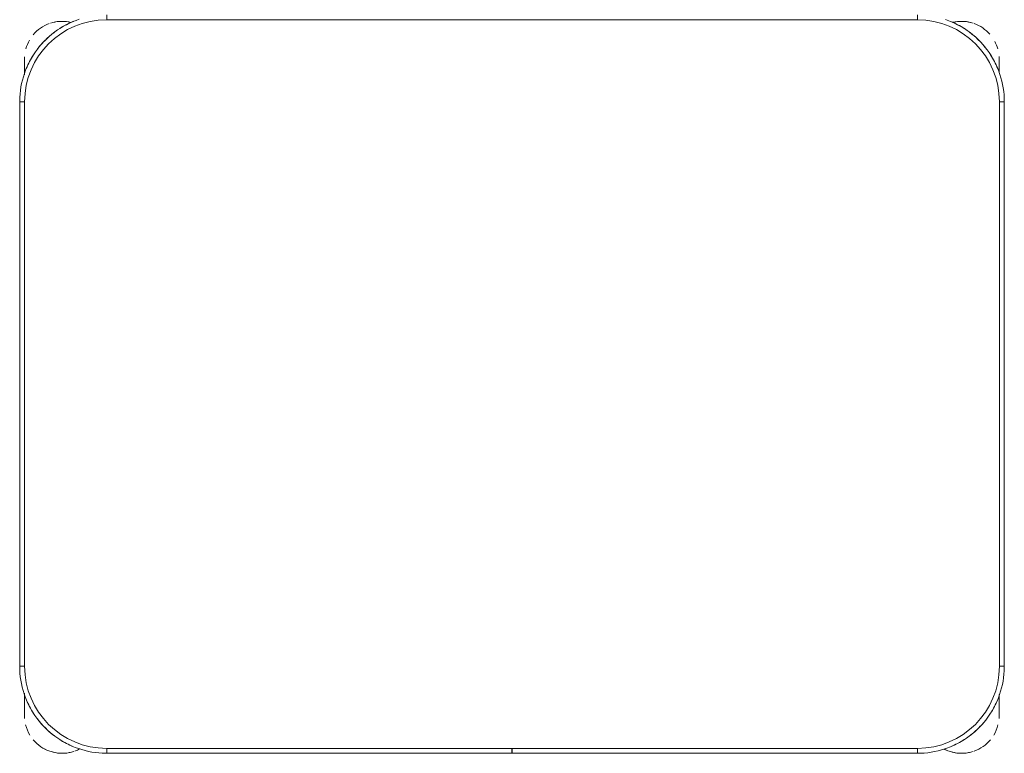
# Model space of a CAD drawing. Header units: metres. Extents: x 3 to 42.2, y -72.9 to -48.7.
# Tile 118 of 189: x 36.75 to 37.35, y -55.031 to -54.584. Entities that reach past the tile are written whole.
import ezdxf

# ---------------------------------------------------------------- set-up
doc = ezdxf.new("R2010")
doc.units = ezdxf.units.M
doc.layers.add('I-FURN', color=7, linetype='Continuous', lineweight=18)

# ---------------------------------------------------------------- blocks, each defined once
blk = doc.blocks.new('ConjuntoParaAlunoTamanho6 - CJA06_ConjuntoParaAlunoTamanho6-V15-1PAV')
at = {"layer": 'I-FURN', "color": 253, "true_color": 0xaaaaaa}
for p, q in [((-0.247, 0.06497), (-0.247, 0.06197)), ((0.247, 0.06497), (0.247, 0.06197)), ((-0.29713, 0.03797), (-0.29713, 0.02828)), ((-0.29713, 0.02878), (-0.29713, 0.03797)), ((0.29687, 0.03797), (0.29687, 0.02961)), ((0.29687, 0.03299), (0.29687, 0.03797)), ((-0.3, 0.01197), (-0.3, -0.33203)), ((-0.3, 0.01197), (-0.297, 0.01197)), ((-0.3, 0.01197), (-0.3, -0.33203)), ((0.3, 0.01197), (0.297, 0.01197)), ((0.3, -0.33203), (0.3, 0.01197)), ((0.3, -0.33203), (0.3, 0.01197)), ((-0.3, -0.33203), (-0.297, -0.33203)), ((0.3, -0.33203), (0.297, -0.33203)), ((-0.29713, -0.34835), (-0.29713, -0.35394)), ((-0.29713, -0.34868), (-0.29713, -0.36203)), ((0.29687, -0.35394), (0.29687, -0.3492)), ((0.29687, -0.36203), (0.29687, -0.34961)), ((-0.29713, -0.35705), (-0.29713, -0.36203)), ((0.29687, -0.36203), (0.29687, -0.35705)), ((-0.247, -0.38503), (-0.247, -0.38203)), ((-0.00005, -0.38203), (-0.00005, -0.38503)), ((0.00005, -0.38503), (0.00005, -0.38203)), ((0.247, -0.38503), (0.247, -0.38203)), ((-0.247, -0.38503), (-0.00005, -0.38503)), ((-0.247, -0.38503), (-0.00005, -0.38503)), ((0.00005, -0.38503), (0.247, -0.38503)), ((0.00005, -0.38503), (0.247, -0.38503))]:
    blk.add_line(p, q, dxfattribs=at)
at = {"layer": 'I-FURN', "color": 253, "true_color": 0xaaaaaa, "flags": 128}
for points in [[(-0.26367, 0.06228), (-0.26567, 0.06157), (-0.26764, 0.06078), (-0.26957, 0.05992), (-0.27147, 0.05898), (-0.27333, 0.05796), (-0.27515, 0.05687), (-0.27693, 0.05571), (-0.27865, 0.05448), (-0.28033, 0.05318), (-0.28195, 0.05181), (-0.28351, 0.05038), (-0.28502, 0.04889), (-0.28647, 0.04734), (-0.28785, 0.04574), (-0.28917, 0.04407), (-0.29042, 0.04236), (-0.2916, 0.0406), (-0.29271, 0.0388), (-0.29374, 0.03695), (-0.29471, 0.03506), (-0.29559, 0.03313), (-0.2964, 0.03117), (-0.29713, 0.02918), (-0.29777, 0.02716), (-0.29834, 0.02512), (-0.29883, 0.02306), (-0.29923, 0.02097), (-0.29955, 0.01888), (-0.29978, 0.01677), (-0.29993, 0.01466), (-0.3, 0.01254), (-0.3, 0.01197)], [(0.247, 0.06197), (0.1235, 0.06197), (0, 0.06197), (-0.1235, 0.06197), (-0.247, 0.06197)], [(-0.247, 0.06197), (-0.1235, 0.06197), (0, 0.06197), (0.1235, 0.06197), (0.247, 0.06197)], [(0.3, 0.01197), (0.29996, 0.01409), (0.29983, 0.0162), (0.29962, 0.01831), (0.29932, 0.02041), (0.29894, 0.0225), (0.29848, 0.02456), (0.29794, 0.02661), (0.29731, 0.02864), (0.2966, 0.03064), (0.29582, 0.03261), (0.29495, 0.03454), (0.29401, 0.03644), (0.29299, 0.0383), (0.2919, 0.04012), (0.29074, 0.04189), (0.28951, 0.04362), (0.28821, 0.04529), (0.28685, 0.04691), (0.28542, 0.04848), (0.28393, 0.04999), (0.28238, 0.05143), (0.28077, 0.05282), (0.27911, 0.05413), (0.2774, 0.05538), (0.27564, 0.05656), (0.27383, 0.05767), (0.27198, 0.05871), (0.27009, 0.05967), (0.26816, 0.06056), (0.2662, 0.06136), (0.26421, 0.06209)], [(-0.29713, 0.03797), (-0.29713, 0.03796), (-0.29713, 0.03792), (-0.29713, 0.03785), (-0.29713, 0.03775), (-0.29713, 0.03763), (-0.29713, 0.03748), (-0.29713, 0.03731), (-0.29713, 0.03711), (-0.29713, 0.03688), (-0.29713, 0.03663), (-0.29713, 0.03635), (-0.29713, 0.03605), (-0.29713, 0.03572), (-0.29713, 0.03537), (-0.29713, 0.035), (-0.29713, 0.03461), (-0.29713, 0.03419), (-0.29713, 0.03375), (-0.29713, 0.03329), (-0.29713, 0.03282), (-0.29713, 0.03232), (-0.29713, 0.0318), (-0.29713, 0.03127), (-0.29713, 0.03072), (-0.29713, 0.03016), (-0.29713, 0.02958), (-0.29713, 0.02898)], [(0.29687, 0.03), (0.29687, 0.03057), (0.29687, 0.03112), (0.29687, 0.03166), (0.29687, 0.03218), (0.29687, 0.03268), (0.29687, 0.03317), (0.29687, 0.03363), (0.29687, 0.03407), (0.29687, 0.0345), (0.29687, 0.0349), (0.29687, 0.03528), (0.29687, 0.03563), (0.29687, 0.03596), (0.29687, 0.03627), (0.29687, 0.03656), (0.29687, 0.03682), (0.29687, 0.03705), (0.29687, 0.03726), (0.29687, 0.03744), (0.29687, 0.0376), (0.29687, 0.03772), (0.29687, 0.03783), (0.29687, 0.0379), (0.29687, 0.03795), (0.29687, 0.03797)], [(-0.297, 0.01197), (-0.297, -0.07403), (-0.297, -0.16003), (-0.297, -0.24603), (-0.297, -0.33203)], [(-0.297, -0.33203), (-0.297, -0.24603), (-0.297, -0.16003), (-0.297, -0.07403), (-0.297, 0.01197)], [(0.297, -0.33203), (0.297, -0.24603), (0.297, -0.16003), (0.297, -0.07403), (0.297, 0.01197)], [(0.297, 0.01197), (0.297, -0.07403), (0.297, -0.16003), (0.297, -0.24603), (0.297, -0.33203)], [(-0.3, -0.33203), (-0.29996, -0.33415), (-0.29983, -0.33627), (-0.29962, -0.33838), (-0.29932, -0.34048), (-0.29894, -0.34256), (-0.29848, -0.34463), (-0.29794, -0.34668), (-0.29731, -0.34871), (-0.2966, -0.3507), (-0.29582, -0.35267), (-0.29495, -0.35461), (-0.29401, -0.35651), (-0.29299, -0.35837), (-0.2919, -0.36019), (-0.29074, -0.36196), (-0.28951, -0.36368), (-0.28821, -0.36536), (-0.28685, -0.36698), (-0.28542, -0.36855), (-0.28393, -0.37005), (-0.28238, -0.3715), (-0.28077, -0.37288), (-0.27911, -0.3742), (-0.2774, -0.37545), (-0.27564, -0.37663), (-0.27383, -0.37774), (-0.27198, -0.37878), (-0.27009, -0.37974), (-0.26816, -0.38062), (-0.2662, -0.38143), (-0.26421, -0.38216), (-0.2622, -0.38281), (-0.26015, -0.38338), (-0.25809, -0.38386), (-0.25601, -0.38426), (-0.25391, -0.38458), (-0.25181, -0.38482), (-0.24969, -0.38497), (-0.24757, -0.38503), (-0.247, -0.38503)], [(0.247, -0.38503), (0.24912, -0.38499), (0.25124, -0.38486), (0.25334, -0.38465), (0.25544, -0.38436), (0.25753, -0.38398), (0.2596, -0.38351), (0.26165, -0.38297), (0.26367, -0.38234), (0.26567, -0.38164), (0.26764, -0.38085), (0.26957, -0.37999), (0.27147, -0.37904), (0.27333, -0.37803), (0.27515, -0.37694), (0.27693, -0.37578), (0.27865, -0.37454), (0.28033, -0.37324), (0.28195, -0.37188), (0.28351, -0.37045), (0.28502, -0.36896), (0.28647, -0.36741), (0.28785, -0.3658), (0.28917, -0.36414), (0.29042, -0.36243), (0.2916, -0.36067), (0.29271, -0.35886), (0.29374, -0.35701), (0.29471, -0.35512), (0.29559, -0.3532), (0.2964, -0.35124), (0.29713, -0.34925), (0.29777, -0.34723), (0.29834, -0.34519), (0.29883, -0.34312), (0.29923, -0.34104), (0.29955, -0.33895), (0.29978, -0.33684), (0.29993, -0.33472), (0.3, -0.33261), (0.3, -0.33203)], [(-0.29713, -0.34907), (-0.29713, -0.34973), (-0.29713, -0.35038), (-0.29713, -0.35102), (-0.29713, -0.35165), (-0.29713, -0.35227), (-0.29713, -0.35288), (-0.29713, -0.35348), (-0.29713, -0.35406), (-0.29713, -0.35463), (-0.29713, -0.35518), (-0.29713, -0.35572), (-0.29713, -0.35624), (-0.29713, -0.35674), (-0.29713, -0.35722), (-0.29713, -0.35769), (-0.29713, -0.35813), (-0.29713, -0.35855), (-0.29713, -0.35895), (-0.29713, -0.35933), (-0.29713, -0.35969), (-0.29713, -0.36002), (-0.29713, -0.36033), (-0.29713, -0.36061), (-0.29713, -0.36087), (-0.29713, -0.36111), (-0.29713, -0.36131), (-0.29713, -0.3615), (-0.29713, -0.36165), (-0.29713, -0.36178), (-0.29713, -0.36188), (-0.29713, -0.36196), (-0.29713, -0.36201), (-0.29713, -0.36203)], [(0.29687, -0.36203), (0.29687, -0.36201), (0.29687, -0.36197), (0.29687, -0.36191), (0.29687, -0.36181), (0.29687, -0.36169), (0.29687, -0.36154), (0.29687, -0.36137), (0.29687, -0.36117), (0.29687, -0.36094), (0.29687, -0.36069), (0.29687, -0.36041), (0.29687, -0.36011), (0.29687, -0.35978), (0.29687, -0.35943), (0.29687, -0.35906), (0.29687, -0.35866), (0.29687, -0.35825), (0.29687, -0.35781), (0.29687, -0.35735), (0.29687, -0.35687), (0.29687, -0.35638), (0.29687, -0.35586), (0.29687, -0.35533), (0.29687, -0.35478), (0.29687, -0.35421), (0.29687, -0.35363), (0.29687, -0.35304), (0.29687, -0.35244), (0.29687, -0.35182), (0.29687, -0.35119), (0.29687, -0.35055), (0.29687, -0.3499)], [(-0.247, -0.38203), (-0.1235, -0.38203), (0, -0.38203), (0.1235, -0.38203), (0.247, -0.38203)], [(-0.00005, -0.38203), (-0.06179, -0.38203), (-0.12353, -0.38203), (-0.18526, -0.38203), (-0.247, -0.38203)], [(0.247, -0.38203), (0.18526, -0.38203), (0.12352, -0.38203), (0.06179, -0.38203), (0.00005, -0.38203)]]:
    blk.add_lwpolyline(points, dxfattribs=at)
at = {"layer": 'I-FURN', "color": 253, "true_color": 0xaaaaaa}
for centre, radius, start, end in [((-0.247, 0.01197), 0.05, 90, 180), ((-0.247, 0.01197), 0.05, 90, 180), ((-0.27413, 0.03797), 0.023, 76.78758, 108), ((-0.27413, 0.03797), 0.023, 76.40434, 104.46692), ((-0.247, 0.01197), 0.053, 112.5, 122.69993), ((0.247, 0.01197), 0.05, 360, 90), ((0.247, 0.01197), 0.05, 0, 90), ((0.247, 0.01197), 0.053, 57.30007, 67.5), ((0.247, 0.01197), 0.053, 57.30007, 67.5), ((0.27387, 0.03797), 0.023, 75.53308, 103.10319), ((0.27387, 0.03797), 0.023, 72, 102.57928), ((-0.27413, 0.03797), 0.023, 109.92744, 140.02309), ((-0.247, 0.01197), 0.053, 127.1607, 143.14964), ((0.247, 0.01197), 0.053, 37.1607, 53.14964), ((0.247, 0.01197), 0.053, 37.1607, 53.14964), ((0.27387, 0.03797), 0.023, 41.01944, 70.30683), ((-0.27413, 0.03797), 0.023, 149.97621, 164.34498), ((0.27387, 0.03797), 0.023, 15.73053, 28.0506), ((-0.27413, 0.03797), 0.023, 176.5669, 180), ((-0.247, 0.01197), 0.053, 147.30007, 157.5), ((0.247, 0.01197), 0.053, 22.5, 32.69993), ((0.247, 0.01197), 0.053, 22.5, 32.69993), ((0.27387, 0.03797), 0.023, 360, 4.00915), ((-0.247, -0.33203), 0.05, 180, 270), ((-0.247, -0.33203), 0.05, 180, 270), ((0.247, -0.33203), 0.05, 270, 360), ((0.247, -0.33203), 0.05, 270, 0), ((-0.247, -0.33203), 0.053, 202.5, 212.69993), ((0.247, -0.33203), 0.053, 327.30007, 337.5), ((0.247, -0.33203), 0.053, 327.30007, 337.5), ((-0.27413, -0.36203), 0.023, 180, 184.41224), ((-0.247, -0.33203), 0.053, 217.1607, 233.14964), ((0.247, -0.33203), 0.053, 315.08534, 323.14964), ((0.247, -0.33203), 0.053, 315.08534, 323.14964), ((0.27387, -0.36203), 0.023, 355.58784, 360), ((-0.27413, -0.36203), 0.023, 194.46313, 211.29748), ((0.247, -0.33203), 0.053, 307.1607, 315), ((0.247, -0.33203), 0.053, 307.1607, 315), ((0.27387, -0.36203), 0.023, 328.70279, 345.53679), ((-0.27413, -0.36203), 0.023, 220.15845, 250.98921), ((-0.247, -0.33203), 0.053, 237.30007, 247.5), ((0.247, -0.33203), 0.053, 292.5, 302.69993), ((0.247, -0.33203), 0.053, 292.5, 302.69993), ((0.27387, -0.36203), 0.023, 289.64716, 320.10645), ((-0.27413, -0.36203), 0.023, 241.29896, 288), ((-0.27413, -0.36203), 0.023, 289.64716, 297.85925), ((0.27387, -0.36203), 0.023, 242.37001, 250.98921), ((0.27387, -0.36203), 0.023, 243.53772, 288), ((-0.27413, -0.36203), 0.023, 255.53308, 284.46692), ((0.27387, -0.36203), 0.023, 255.53308, 284.46692)]:
    blk.add_arc(centre, radius, start, end, dxfattribs=at)
blk = doc.blocks.new('4 GRE - ESCOLA DE CINEMA E AUDIOVISUAL CINE REX R07_rvt-1-1PAV')
at = {"layer": 'I-FURN', "color": 253, "lineweight": 18, "true_color": 0xaaaaaa}
blk.add_blockref('ConjuntoParaAlunoTamanho6 - CJA06_ConjuntoParaAlunoTamanho6-V15-1PAV', (37.04989, -54.6463), dxfattribs=at)

msp = doc.modelspace()

# ---------------------------------------------------------------- block references
at = {"lineweight": 5}
msp.add_blockref('4 GRE - ESCOLA DE CINEMA E AUDIOVISUAL CINE REX R07_rvt-1-1PAV', (0, 0), dxfattribs=at)

doc.saveas('drawing.dxf')
